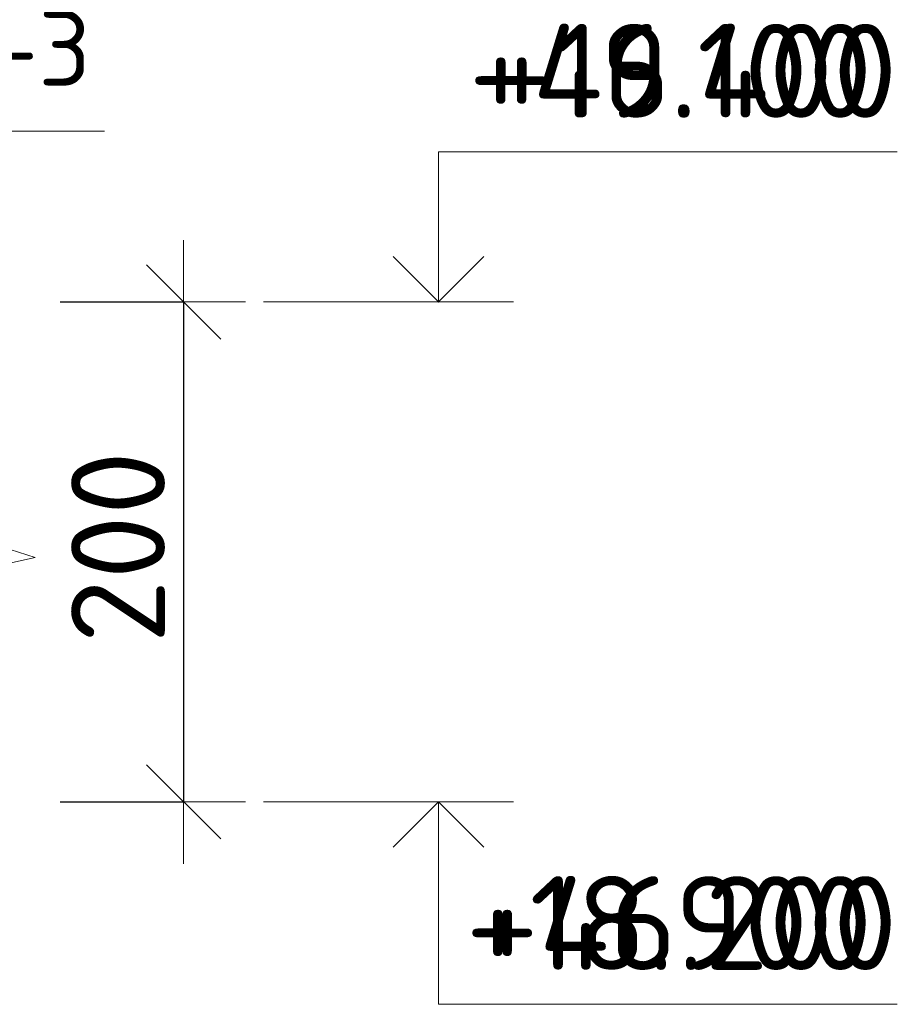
# Model space of a CAD drawing. Header units: metres. Extents: x -38 to 93, y -15 to 21.
# Tile 167 of 256: x 77.279 to 77.63, y 3.147 to 3.541. Entities that reach past the tile are written whole.
import ezdxf

# ---------------------------------------------------------------- set-up
doc = ezdxf.new("R2010")
doc.units = ezdxf.units.M
doc.header["$PDMODE"] = 65
doc.layers.add('XR$3$Размерная линия_ общее', color=7, linetype='Continuous', lineweight=13)
doc.layers.add('XR$5$Размерная линия_ общее', color=7, linetype='Continuous', lineweight=13)
doc.styles.add('ISOCPEUR', font='txt')
doc.dimstyles.new('DIMSTYLE_29', dxfattribs={"dimtxt": 0.0375, "dimasz": 0.0495, "dimexe": 0, "dimexo": 0, "dimgap": 0.01875, "dimtad": 2, "dimdec": 0, "dimlfac": 1000, "dimrnd": 1, "dimzin": 12, "dimdsep": 46, "dimtxsty": 'ISOCPEUR', "dimblk1": 'ALL_ML_STRICH', "dimblk2": 'ALL_ML_STRICH', "dimsah": 1, "dimcen": 0, "dimclrd": 7, "dimclre": 256, "dimclrt": 7, "dimadec": 0, "dimazin": 0, "dimtfac": 1, "dimtdec": 0, "dimtix": 1, "dimtmove": 2, "dimatfit": 3, "dimfxl": 0, "dimtzin": 0, "dimlwd": 0, "dimlwe": -3, "dimarcsym": 0})
doc.dimstyles.new('DIMSTYLE_34', dxfattribs={"dimtxt": 0.0375, "dimasz": 0.0495, "dimexe": 0, "dimexo": 0, "dimgap": 0.01875, "dimtad": 2, "dimdec": 0, "dimlfac": 1000, "dimrnd": 1, "dimzin": 12, "dimdsep": 46, "dimtxsty": 'ISOCPEUR', "dimblk1": 'ALL_ML_STRICH', "dimblk2": 'ALL_ML_STRICH', "dimsah": 1, "dimcen": 0, "dimclrd": 7, "dimclre": 256, "dimclrt": 7, "dimadec": 0, "dimazin": 0, "dimtfac": 1, "dimtdec": 0, "dimtix": 1, "dimtmove": 2, "dimatfit": 3, "dimfxl": 0, "dimtzin": 0, "dimlwd": 0, "dimlwe": -3, "dimarcsym": 0})

# ---------------------------------------------------------------- blocks, each defined once
blk = doc.blocks.new('ЭЛЕМЕНТ_УЗОРА_11')
at = {"color": 7, "linetype": 'Continuous', "lineweight": 13, "transparency": 33554687}
blk.add_line((77.27536, 3.21059), (77.27536, 3.21059), dxfattribs=at)
blk.add_lwpolyline([(77.27536, 3.44156), (77.27536, 3.32861), (77.28536, 3.32538), (77.26536, 3.32099), (77.27536, 3.3173), (77.27536, 3.21059)], dxfattribs=at)
blk = doc.blocks.new('ALL_ML_STRICH')
at = {"color": 0, "linetype": 'ByBlock', "lineweight": -2}
for p, q in [((0, -0.5), (0, 0.5)), ((-0.3, -0.3), (0.3, 0.3)), ((-1, 0), (0.5, 0))]:
    blk.add_line(p, q, dxfattribs=at)
blk = doc.blocks.new('*D285')
at = {"layer": 'DEFPOINTS', "color": 7, "linetype": 'Continuous', "lineweight": 13, "transparency": 33554687}
for p in [(77.27536, 3.42759), (77.34478, 3.42759), (77.27536, 3.22759)]:
    blk.add_point(p, dxfattribs=at)
at = {"layer": 'XR$3$Размерная линия_ общее', "color": 253, "linetype": 'Continuous', "lineweight": -2, "true_color": 0xa0a0a0, "transparency": 33554687}
for p, q in [((77.29536, 3.42759), (77.34478, 3.42759)), ((77.29536, 3.22759), (77.34478, 3.22759))]:
    blk.add_line(p, q, dxfattribs=at)
at = {"layer": 'XR$3$Размерная линия_ общее', "color": 7, "linetype": 'Continuous', "lineweight": -2, "transparency": 33554687}
blk.add_line((77.34478, 3.42759), (77.34478, 3.22759), dxfattribs=at)
at = {"layer": 'XR$3$Размерная линия_ общее', "color": 7, "linetype": 'Continuous', "lineweight": 13, "transparency": 33554687, "xscale": 0.04950000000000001, "yscale": 0.04950000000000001, "zscale": 0.04950000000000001}
for p, rotation in [((77.34478, 3.42759), 90), ((77.34478, 3.22759), 270)]:
    blk.add_blockref('ALL_ML_STRICH', p, dxfattribs=dict(at, rotation=rotation))
at = {"layer": 'XR$3$Размерная линия_ общее', "color": 7, "linetype": 'Continuous', "lineweight": 13, "transparency": 33554687, "insert": (77.31853, 3.32946), "char_height": 0.0375, "width": 0.1125, "attachment_point": 5, "rotation": 90, "style": 'ISOCPEUR'}
blk.add_mtext('\\A1;{200}', dxfattribs=at)
blk = doc.blocks.new('СЛОЖНЫЙ_ОБЪЕКТ_38')
at = {"color": 7, "linetype": 'Continuous', "lineweight": 13, "transparency": 33554687}
blk.add_line((77.47674, 3.22759), (77.37674, 3.22759), dxfattribs=at)
at = {"color": 7, "linetype": 'Continuous', "lineweight": 35, "transparency": 33554687}
blk.add_lwpolyline([(77.42858, 3.20943), (77.44674, 3.22759), (77.4649, 3.20943)], dxfattribs=at)
at = {"color": 7, "linetype": 'Continuous', "lineweight": 13, "transparency": 33554687}
blk.add_lwpolyline([(77.44674, 3.22759), (77.44674, 3.14659), (77.62024, 3.14659)], dxfattribs=at)
blk = doc.blocks.new('СЛОЖНЫЙ_ОБЪЕКТ_39')
at = {"color": 7, "linetype": 'Continuous', "lineweight": 13, "transparency": 33554687}
blk.add_line((77.47674, 3.42759), (77.37674, 3.42759), dxfattribs=at)
blk.add_lwpolyline([(77.44674, 3.42759), (77.44674, 3.48759), (77.62024, 3.48759)], dxfattribs=at)
at = {"color": 7, "linetype": 'Continuous', "lineweight": 35, "transparency": 33554687}
blk.add_lwpolyline([(77.42858, 3.44575), (77.44674, 3.42759), (77.4649, 3.44575)], dxfattribs=at)
blk = doc.blocks.new('ЭЛЕМЕНТ_УЗОРА_32')
at = {"color": 7, "linetype": 'Continuous', "lineweight": 13, "transparency": 33554687}
blk.add_line((77.27536, 3.21059), (77.27536, 3.21059), dxfattribs=at)
blk.add_lwpolyline([(77.27536, 3.44156), (77.27536, 3.32861), (77.28536, 3.32538), (77.26536, 3.32099), (77.27536, 3.3173), (77.27536, 3.21059)], dxfattribs=at)
blk = doc.blocks.new('*D640')
at = {"layer": 'DEFPOINTS', "color": 7, "linetype": 'Continuous', "lineweight": 13, "transparency": 33554687}
for p in [(77.27536, 3.42759), (77.34478, 3.42759), (77.27536, 3.22759)]:
    blk.add_point(p, dxfattribs=at)
at = {"layer": 'XR$5$Размерная линия_ общее', "color": 253, "linetype": 'Continuous', "lineweight": -2, "true_color": 0xa0a0a0, "transparency": 33554687}
for p, q in [((77.29536, 3.42759), (77.34478, 3.42759)), ((77.29536, 3.22759), (77.34478, 3.22759))]:
    blk.add_line(p, q, dxfattribs=at)
at = {"layer": 'XR$5$Размерная линия_ общее', "color": 7, "linetype": 'Continuous', "lineweight": -2, "transparency": 33554687}
blk.add_line((77.34478, 3.42759), (77.34478, 3.22759), dxfattribs=at)
at = {"layer": 'XR$5$Размерная линия_ общее', "color": 7, "linetype": 'Continuous', "lineweight": 13, "transparency": 33554687, "xscale": 0.04950000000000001, "yscale": 0.04950000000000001, "zscale": 0.04950000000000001}
for p, rotation in [((77.34478, 3.42759), 90), ((77.34478, 3.22759), 270)]:
    blk.add_blockref('ALL_ML_STRICH', p, dxfattribs=dict(at, rotation=rotation))
at = {"layer": 'XR$5$Размерная линия_ общее', "color": 7, "linetype": 'Continuous', "lineweight": 13, "transparency": 33554687, "insert": (77.31853, 3.32946), "char_height": 0.0375, "width": 0.1125, "attachment_point": 5, "rotation": 90, "style": 'ISOCPEUR'}
blk.add_mtext('\\A1;{200}', dxfattribs=at)
blk = doc.blocks.new('СЛОЖНЫЙ_ОБЪЕКТ_74')
at = {"color": 7, "linetype": 'Continuous', "lineweight": 13, "transparency": 33554687}
blk.add_line((77.47674, 3.22759), (77.37674, 3.22759), dxfattribs=at)
at = {"color": 7, "linetype": 'Continuous', "lineweight": 35, "transparency": 33554687}
blk.add_lwpolyline([(77.42858, 3.20943), (77.44674, 3.22759), (77.4649, 3.20943)], dxfattribs=at)
at = {"color": 7, "linetype": 'Continuous', "lineweight": 13, "transparency": 33554687}
blk.add_lwpolyline([(77.44674, 3.22759), (77.44674, 3.14659), (77.63024, 3.14659)], dxfattribs=at)
blk = doc.blocks.new('СЛОЖНЫЙ_ОБЪЕКТ_75')
at = {"color": 7, "linetype": 'Continuous', "lineweight": 13, "transparency": 33554687}
blk.add_line((77.47674, 3.42759), (77.37674, 3.42759), dxfattribs=at)
blk.add_lwpolyline([(77.44674, 3.42759), (77.44674, 3.48759), (77.63024, 3.48759)], dxfattribs=at)
at = {"color": 7, "linetype": 'Continuous', "lineweight": 35, "transparency": 33554687}
blk.add_lwpolyline([(77.42858, 3.44575), (77.44674, 3.42759), (77.4649, 3.44575)], dxfattribs=at)

msp = doc.modelspace()

# ---------------------------------------------------------------- linework, layer by layer
at = {"color": 7, "linetype": 'Continuous', "lineweight": 13, "transparency": 33554687}
msp.add_lwpolyline([(77.31312, 3.49586), (77.04591, 3.49586), (76.9923, 3.38111)], dxfattribs=at)
msp.add_lwpolyline([(77.31312, 3.49586), (77.04591, 3.49586), (76.9923, 3.38111)], dxfattribs=at)

# ---------------------------------------------------------------- block references
at = {"color": 7, "linetype": 'Continuous', "lineweight": 35, "transparency": 33554687}
for name in ['СЛОЖНЫЙ_ОБЪЕКТ_39', 'СЛОЖНЫЙ_ОБЪЕКТ_75', 'СЛОЖНЫЙ_ОБЪЕКТ_38', 'СЛОЖНЫЙ_ОБЪЕКТ_74']:
    msp.add_blockref(name, (0, 0), dxfattribs=at)
at = {"color": 7, "linetype": 'Continuous', "lineweight": 13, "transparency": 33554687}
for name in ['ЭЛЕМЕНТ_УЗОРА_11', 'ЭЛЕМЕНТ_УЗОРА_32']:
    msp.add_blockref(name, (0, 0), dxfattribs=at)

# ---------------------------------------------------------------- texts
at = {"color": 7, "linetype": 'Continuous', "lineweight": 13, "transparency": 33554687, "style": 'ISOCPEUR'}
for s, insert, char_height, width, attachment_point in [('\\A1;{\\fISOCPEUR|i0|b0;\\H0.030000;\\W1.000000;\\C7;Каркас Кр-3}\\P', (77.19454, 3.52499), 0.03, 0.2516296, 5), ('\\A1;{\\fISOCPEUR|i0|b0;\\H0.030000;\\W1.000000;\\C7;Каркас Кр-3}\\P', (77.19454, 3.52499), 0.03, 0.2516296, 5), ('\\A1;{\\fISOCPEUR|i0|b0;\\H0.037500;\\W1.000000;\\C7;+19.100}\\P', (77.62024, 3.50134), 0.0375, 0.1701064, 9), ('\\A1;{\\fISOCPEUR|i0|b0;\\H0.037500;\\W1.000000;\\C7;+46.400}\\P', (77.63024, 3.50134), 0.0375, 0.1942347, 9), ('\\A1;{\\fISOCPEUR|i0|b0;\\H0.037500;\\W1.000000;\\C7;+18.900}\\P', (77.62024, 3.16034), 0.0375, 0.1784043, 9), ('\\A1;{\\fISOCPEUR|i0|b0;\\H0.037500;\\W1.000000;\\C7;+46.200}\\P', (77.63024, 3.16034), 0.0375, 0.1904687, 9)]:
    msp.add_mtext(s, dxfattribs=dict(at, insert=insert, char_height=char_height, width=width, attachment_point=attachment_point))

# ---------------------------------------------------------------- dimensions: what is measured, and where the dimension line sits
at = {"layer": 'XR$3$Размерная линия_ общее', "color": 7, "linetype": 'Continuous', "lineweight": 13, "transparency": 33554687}
dim = msp.add_linear_dim(base=(77.34478, 3.22759), p1=(77.29536, 3.42759), p2=(77.29536, 3.22759), angle=270, dimstyle='DIMSTYLE_29', override={"dimpost": '<>', "dimclrd": 7, "dimclre": 253, "dimclrt": 7, "dimlwd": 0, "dimlwe": 65533}, dxfattribs=at)
dim.commit()
dim.dimension.update_dxf_attribs({"geometry": '*D285', "text_midpoint": (77.31853, 3.32946), "dimtype": 160})
at = {"layer": 'XR$5$Размерная линия_ общее', "color": 7, "linetype": 'Continuous', "lineweight": 13, "transparency": 33554687}
dim = msp.add_linear_dim(base=(77.34478, 3.22759), p1=(77.29536, 3.42759), p2=(77.29536, 3.22759), angle=270, dimstyle='DIMSTYLE_34', override={"dimpost": '<>', "dimclrd": 7, "dimclre": 253, "dimclrt": 7, "dimlwd": 0, "dimlwe": 65533}, dxfattribs=at)
dim.commit()
dim.dimension.update_dxf_attribs({"geometry": '*D640', "text_midpoint": (77.31853, 3.32946), "dimtype": 160})

doc.saveas('drawing.dxf')
